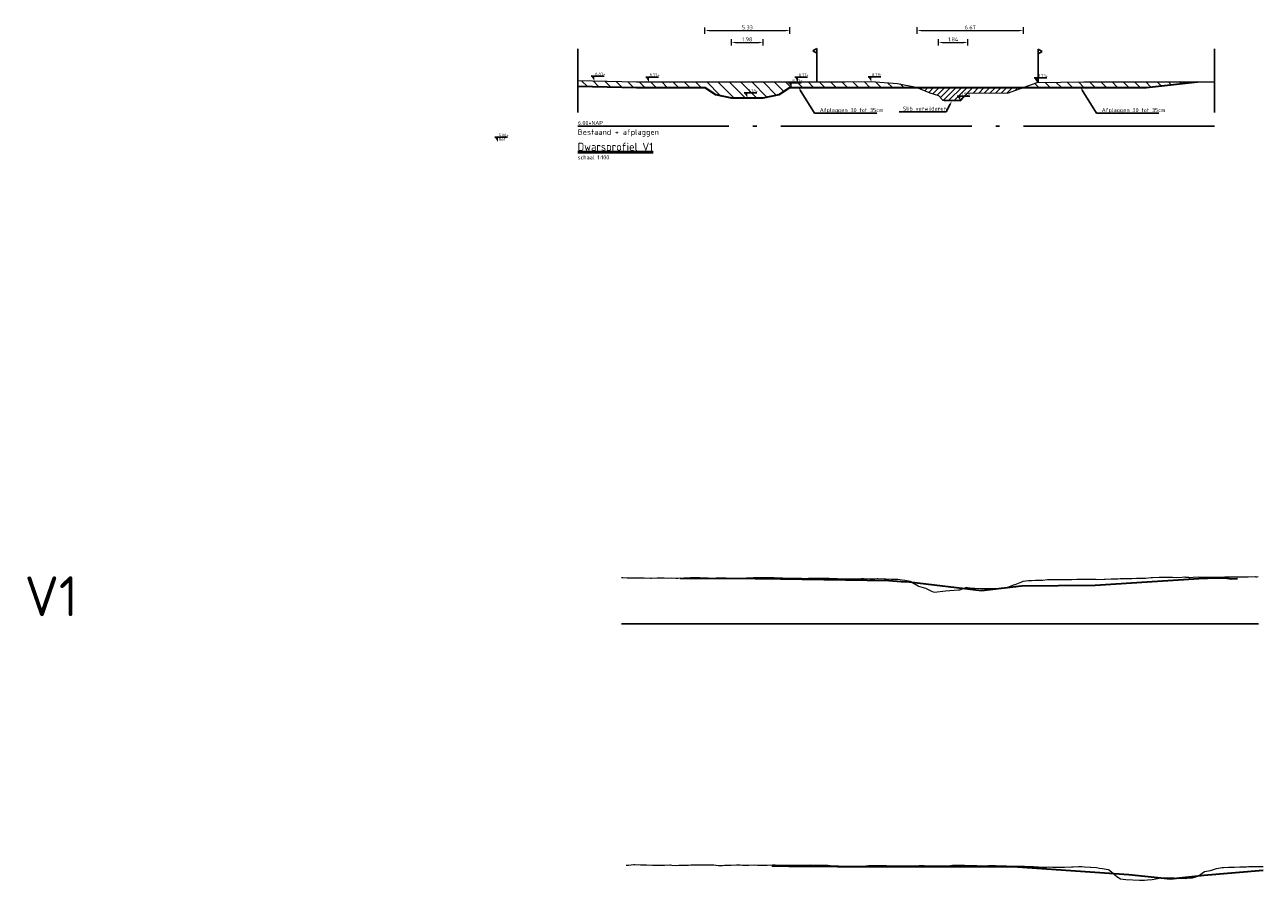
# Model space of a CAD drawing. Header units: metres. Extents: x 199581 to 207779, y 462378 to 466293.
# Tile 91 of 134: x 207181 to 207259, y 466068 to 466122. Entities that reach past the tile are written whole.
import ezdxf
from ezdxf import colors
from ezdxf.entities.mleader import LeaderData, LeaderLine
from ezdxf.math import Vec2, Vec3

# ---------------------------------------------------------------- set-up
doc = ezdxf.new("R2010")
doc.units = ezdxf.units.M
doc.linetypes.add('AL-NAP_LIJN', pattern=[15.25, 12, -1.5, 0.25, -1.5])
doc.linetypes.add('XX-AFBREEK', pattern=[7, 4, -1, 1, -1])
doc.layers.get('0').update_dxf_attribs({"lineweight": 25})
for name, color, linetype, lineweight in [('B-WE-GR-MAAIVELD-G-GRIJS', 253, 'GW-MAAIVELD', 13), ('B-WE-GW-MAAIVELD-GD', 93, 'Continuous', 18), ('N-WE-GW-MAAIVELD-GD', 90, 'GW-MAAIVELD', 35), ('N-WE-GW-ONTGRAVING-WERK-AD', 253, 'Continuous', 18), ('N-WE-GW-OPHOGING-WERK-AD', 82, 'Continuous', 18), ('N-WE-OG-TERREIN_ERF-SD', 212, 'Continuous', 25), ('X-XX-AL-AFBREEKLIJN-GD', 250, 'XX-AFBREEK', 25), ('X-XX-AL-DETAIL3-GD', 130, 'Continuous', 35), ('X-XX-AL-M', 7, 'Continuous', 18), ('X-XX-AL-NAP-GD', 253, 'AL-NAP_LIJN', 25), ('X-XX-AL-PEILMAAT-BEST-SD', 251, 'Continuous', 25), ('X-XX-AL-PEILMAAT-SD', 7, 'Continuous', 25), ('X-XX-AL-REFERENTIE-T25', 7, 'Continuous', 25), ('X-XX-AL-T25', 7, 'Continuous', 25), ('X-XX-AL-T50', 7, 'Continuous', 50)]:
    doc.layers.add(name, color=color, linetype=linetype, lineweight=lineweight)
doc.layers.add('C3D-PROFILE', color=7, linetype='Continuous')
doc.layers.add('N-WE-GW-GROND_SLIB-AD', color=40, linetype='Continuous', lineweight=18, transparency=0.4)
doc.styles.add('NLCS-ISO', font='NLCS-ISO.ttf')
doc.styles.add('NLCS-ISO-M100-T25', font='NLCS-ISO.ttf', dxfattribs={"height": 0.25})
doc.styles.add('NLCS-ISO-M1000-T25', font='NLCS-ISO.ttf', dxfattribs={"height": 2.5})
doc.styles.add('NLCS-ISO-M50-T25', font='NLCS-ISO.ttf', dxfattribs={"height": 0.125})
doc.styles.add('NLCS-ISO-M50-T50', font='NLCS-ISO.ttf', dxfattribs={"height": 0.25})
doc.linetypes.add('GW-MAAIVELD', pattern='A,12,[40,NLCS.SHX,S=1,R=0,X=0,Y=-0.5],12', length=24)
doc.dimstyles.new('NLCS-M100-T25-PIJL_L2_H2', dxfattribs={"dimscale": 0.1, "dimtxt": 2.5, "dimasz": 2.5, "dimexe": 2, "dimexo": 2, "dimgap": 0.7, "dimtad": 1, "dimzin": 0, "dimdsep": 46, "dimtxsty": 'NLCS-ISO-M100-T25', "dimcen": 0, "dimdle": 2, "dimclrd": 256, "dimclre": 256, "dimclrt": 256, "dimazin": 0, "dimtfac": 1, "dimtdec": 3, "dimtofl": 0, "dimtmove": 0, "dimatfit": 3, "dimfxl": 2, "dimfxlon": 1, "dimtfillclr": 256, "dimtolj": 1, "dimtzin": 0, "dimlwd": -1, "dimlwe": -1, "dimarcsym": 0})
pattern_1 = [(135, (-6712.0081, 3777.79694), (-0.3535533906, -0.3535533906), [])]

# ---------------------------------------------------------------- blocks, each defined once
blk = doc.blocks.new('*U5')
at = {"layer": 'X-XX-AL-DETAIL3-GD', "color": 130, "linetype": 'Continuous', "lineweight": 35}
for p, q in [((203747.472, 464397.776), (203752.184, 464397.741)), ((203752.184, 464397.741), (203753.768, 464397.736)), ((203753.768, 464397.736), (203760.583, 464397.632)), ((203760.583, 464397.632), (203761.352, 464397.572)), ((203761.352, 464397.572), (203761.862, 464397.547)), ((203761.862, 464397.547), (203766.406, 464397.005)), ((203773.537, 464397.341), (203780.389, 464397.772)), ((203780.389, 464397.772), (203780.584, 464397.768)), ((203780.584, 464397.768), (203781.328, 464397.802)), ((203781.328, 464397.802), (203781.662, 464397.799)), ((203781.662, 464397.799), (203782.091, 464397.736)), ((203782.091, 464397.736), (203782.466, 464397.756)), ((203766.406, 464397.005), (203768.899, 464397.293)), ((203768.899, 464397.293), (203773.537, 464397.341))]:
    blk.add_line(p, q, dxfattribs=at)
blk = doc.blocks.new('*U6')
at = {"layer": 'B-WE-GW-MAAIVELD-GD', "color": 93, "linetype": 'Continuous', "lineweight": 18}
for p, q in [((203743.781, 464397.808), (203743.873, 464397.805)), ((203743.873, 464397.805), (203744.145, 464397.792)), ((203744.145, 464397.792), (203744.305, 464397.792)), ((203744.305, 464397.792), (203744.652, 464397.8)), ((203744.652, 464397.8), (203744.737, 464397.8)), ((203744.737, 464397.8), (203745.16, 464397.802)), ((203745.16, 464397.802), (203745.169, 464397.802)), ((203745.169, 464397.802), (203745.221, 464397.8)), ((203745.221, 464397.8), (203745.601, 464397.78)), ((203745.601, 464397.78), (203745.668, 464397.779)), ((203745.668, 464397.779), (203746.033, 464397.792)), ((203746.033, 464397.792), (203746.175, 464397.797)), ((203746.175, 464397.797), (203746.465, 464397.786)), ((203746.465, 464397.786), (203746.683, 464397.781)), ((203746.683, 464397.781), (203746.897, 464397.782)), ((203746.897, 464397.782), (203747.19, 464397.777)), ((203747.19, 464397.777), (203747.328, 464397.78)), ((203747.328, 464397.78), (203747.698, 464397.788)), ((203747.698, 464397.788), (203748.115, 464397.805)), ((203748.115, 464397.805), (203748.206, 464397.81)), ((203748.206, 464397.81), (203748.624, 464397.808)), ((203748.624, 464397.808), (203748.713, 464397.807)), ((203748.713, 464397.807), (203749.056, 464397.79)), ((203749.056, 464397.79), (203749.221, 464397.782)), ((203749.221, 464397.782), (203749.488, 464397.78)), ((203749.488, 464397.78), (203749.729, 464397.786)), ((203749.729, 464397.786), (203749.92, 464397.795)), ((203749.92, 464397.795), (203750.236, 464397.791)), ((203750.236, 464397.791), (203750.352, 464397.786)), ((203750.352, 464397.786), (203750.744, 464397.78)), ((203750.744, 464397.78), (203750.783, 464397.781)), ((203750.783, 464397.781), (203751.008, 464397.769)), ((203751.008, 464397.769), (203751.215, 464397.76)), ((203751.215, 464397.76), (203751.252, 464397.762)), ((203751.252, 464397.762), (203751.647, 464397.797)), ((203751.647, 464397.797), (203751.759, 464397.799)), ((203751.759, 464397.799), (203752.079, 464397.807)), ((203752.079, 464397.807), (203752.267, 464397.81)), ((203752.267, 464397.81), (203752.511, 464397.807)), ((203752.511, 464397.807), (203752.774, 464397.803)), ((203752.774, 464397.803), (203752.943, 464397.803)), ((203752.943, 464397.803), (203753.282, 464397.81)), ((203753.282, 464397.81), (203753.375, 464397.811)), ((203753.375, 464397.811), (203753.79, 464397.786)), ((203753.79, 464397.786), (203753.806, 464397.785)), ((203753.806, 464397.785), (203753.902, 464397.783)), ((203753.902, 464397.783), (203754.238, 464397.776)), ((203754.238, 464397.776), (203754.297, 464397.777)), ((203754.297, 464397.777), (203754.67, 464397.78)), ((203754.67, 464397.78), (203754.805, 464397.778)), ((203754.805, 464397.778), (203755.102, 464397.769)), ((203755.102, 464397.769), (203755.313, 464397.76)), ((203755.313, 464397.76), (203755.534, 464397.768)), ((203755.534, 464397.768), (203755.82, 464397.773)), ((203755.82, 464397.773), (203755.966, 464397.771)), ((203755.966, 464397.771), (203756.328, 464397.768)), ((203756.328, 464397.768), (203756.398, 464397.769)), ((203756.398, 464397.769), (203756.795, 464397.763)), ((203756.795, 464397.763), (203756.83, 464397.763)), ((203756.83, 464397.763), (203756.836, 464397.763)), ((203756.836, 464397.763), (203757.261, 464397.751)), ((203757.261, 464397.751), (203757.343, 464397.747)), ((203757.343, 464397.747), (203757.693, 464397.723)), ((203757.693, 464397.723), (203757.851, 464397.728)), ((203757.851, 464397.728), (203758.125, 464397.729)), ((203758.125, 464397.729), (203758.358, 464397.722)), ((203758.358, 464397.722), (203758.557, 464397.727)), ((203758.557, 464397.727), (203758.866, 464397.745)), ((203758.866, 464397.745), (203758.989, 464397.745)), ((203758.989, 464397.745), (203759.374, 464397.725)), ((203759.374, 464397.725), (203759.421, 464397.724)), ((203759.421, 464397.724), (203759.689, 464397.737)), ((203759.689, 464397.737), (203759.853, 464397.743)), ((203759.853, 464397.743), (203759.881, 464397.744)), ((203759.881, 464397.744), (203760.285, 464397.732)), ((203760.285, 464397.732), (203760.389, 464397.726)), ((203760.389, 464397.726), (203760.716, 464397.711)), ((203760.716, 464397.711), (203760.897, 464397.711)), ((203760.897, 464397.711), (203761.148, 464397.708)), ((203761.148, 464397.708), (203761.404, 464397.676)), ((203761.404, 464397.676), (203761.58, 464397.654)), ((203761.58, 464397.654), (203761.912, 464397.579)), ((203761.912, 464397.579), (203762.012, 464397.53)), ((203768.922, 464397.538), (203769.019, 464397.578)), ((203769.019, 464397.578), (203769.354, 464397.617)), ((203769.354, 464397.617), (203769.526, 464397.633)), ((203769.526, 464397.633), (203769.786, 464397.641)), ((203769.786, 464397.641), (203770.034, 464397.646)), ((203770.034, 464397.646), (203770.218, 464397.649)), ((203770.218, 464397.649), (203770.542, 464397.678)), ((203770.542, 464397.678), (203770.649, 464397.685)), ((203770.649, 464397.685), (203771.049, 464397.693)), ((203771.049, 464397.693), (203771.081, 464397.693)), ((203771.081, 464397.693), (203771.263, 464397.693)), ((203771.263, 464397.693), (203771.513, 464397.693)), ((203771.513, 464397.693), (203771.557, 464397.692)), ((203771.557, 464397.692), (203771.945, 464397.687)), ((203771.945, 464397.687), (203772.065, 464397.694)), ((203772.065, 464397.694), (203772.377, 464397.707)), ((203772.377, 464397.707), (203772.572, 464397.704)), ((203772.572, 464397.704), (203772.809, 464397.7)), ((203772.809, 464397.7), (203773.08, 464397.704)), ((203773.08, 464397.704), (203773.241, 464397.704)), ((203773.241, 464397.704), (203773.588, 464397.698)), ((203773.588, 464397.698), (203773.672, 464397.696)), ((203773.672, 464397.696), (203774.095, 464397.707)), ((203774.095, 464397.707), (203774.104, 464397.707)), ((203774.104, 464397.707), (203774.156, 464397.709)), ((203774.156, 464397.709), (203774.536, 464397.72)), ((203774.536, 464397.72), (203774.603, 464397.719)), ((203774.603, 464397.719), (203774.968, 464397.738)), ((203774.968, 464397.738), (203775.11, 464397.742)), ((203775.11, 464397.742), (203775.4, 464397.75)), ((203775.4, 464397.75), (203775.618, 464397.758)), ((203775.618, 464397.758), (203775.832, 464397.757)), ((203775.832, 464397.757), (203776.126, 464397.763)), ((203776.126, 464397.763), (203776.264, 464397.768)), ((203776.264, 464397.768), (203776.633, 464397.779)), ((203776.633, 464397.779), (203776.696, 464397.781)), ((203776.696, 464397.781), (203777.05, 464397.806)), ((203777.05, 464397.806), (203777.127, 464397.811)), ((203777.127, 464397.811), (203777.141, 464397.812)), ((203777.141, 464397.812), (203777.559, 464397.826)), ((203777.559, 464397.826), (203777.649, 464397.829)), ((203777.649, 464397.829), (203777.776, 464397.831)), ((203777.776, 464397.831), (203778.156, 464397.841)), ((203778.156, 464397.841), (203778.392, 464397.831)), ((203778.392, 464397.831), (203778.664, 464397.82)), ((203778.664, 464397.82), (203779.007, 464397.839)), ((203779.007, 464397.839), (203779.172, 464397.845)), ((203779.172, 464397.845), (203779.204, 464397.843)), ((203779.204, 464397.843), (203779.296, 464397.831)), ((203779.296, 464397.831), (203779.358, 464397.832)), ((203779.358, 464397.832), (203779.403, 464397.825)), ((203779.403, 464397.825), (203779.437, 464397.819)), ((203779.437, 464397.819), (203779.463, 464397.807)), ((203779.463, 464397.807), (203779.484, 464397.816)), ((203779.484, 464397.816), (203779.679, 464397.825)), ((203779.679, 464397.825), (203780.004, 464397.846)), ((203780.004, 464397.846), (203780.73, 464397.841)), ((203780.73, 464397.841), (203781.182, 464397.842)), ((203781.182, 464397.842), (203781.678, 464397.85)), ((203781.678, 464397.85), (203781.823, 464397.85)), ((203781.823, 464397.85), (203781.957, 464397.853)), ((203781.957, 464397.853), (203782.369, 464397.858)), ((203782.369, 464397.858), (203782.462, 464397.857)), ((203782.462, 464397.857), (203782.55, 464397.852)), ((203782.55, 464397.852), (203782.623, 464397.849)), ((203782.623, 464397.849), (203782.694, 464397.848)), ((203782.694, 464397.848), (203782.763, 464397.851)), ((203782.763, 464397.851), (203783.145, 464397.856)), ((203783.145, 464397.856), (203783.577, 464397.865)), ((203783.577, 464397.865), (203783.628, 464397.861)), ((203783.628, 464397.861), (203783.677, 464397.862)), ((203783.677, 464397.862), (203783.781, 464397.865)), ((203762.012, 464397.53), (203762.42, 464397.282)), ((203762.42, 464397.282), (203762.444, 464397.27)), ((203762.444, 464397.27), (203762.582, 464397.23)), ((203762.582, 464397.23), (203762.876, 464397.146)), ((203762.876, 464397.146), (203762.927, 464397.125)), ((203762.927, 464397.125), (203763.308, 464396.924)), ((203763.308, 464396.924), (203763.435, 464396.895)), ((203763.435, 464396.895), (203764.139, 464396.971)), ((203764.139, 464396.971), (203764.958, 464397.033)), ((203764.958, 464397.033), (203765.035, 464397.047)), ((203765.035, 464397.047), (203765.465, 464397.196)), ((203765.465, 464397.196), (203765.467, 464397.196)), ((203765.467, 464397.196), (203765.476, 464397.195)), ((203765.476, 464397.195), (203765.899, 464397.15)), ((203765.899, 464397.15), (203765.973, 464397.152)), ((203765.973, 464397.152), (203766.331, 464397.13)), ((203766.331, 464397.13), (203766.481, 464397.128)), ((203766.481, 464397.128), (203766.694, 464397.13)), ((203766.694, 464397.13), (203766.988, 464397.128)), ((203766.988, 464397.128), (203767.194, 464397.128)), ((203767.194, 464397.128), (203767.496, 464397.144)), ((203767.496, 464397.144), (203767.626, 464397.154)), ((203767.626, 464397.154), (203768.004, 464397.187)), ((203768.004, 464397.187), (203768.058, 464397.197)), ((203768.058, 464397.197), (203768.369, 464397.326)), ((203768.369, 464397.326), (203768.49, 464397.371)), ((203768.49, 464397.371), (203768.511, 464397.379)), ((203768.511, 464397.379), (203768.922, 464397.538))]:
    blk.add_line(p, q, dxfattribs=at)
blk = doc.blocks.new('*U7')
at = {"layer": 'X-XX-AL-DETAIL3-GD', "color": 130, "linetype": 'Continuous', "lineweight": 35}
for p, q in [((203753.239, 464379.707), (203754.299, 464379.698)), ((203754.299, 464379.698), (203757.356, 464379.674)), ((203757.356, 464379.674), (203757.564, 464379.671)), ((203757.564, 464379.671), (203764.665, 464379.673)), ((203764.665, 464379.673), (203766.223, 464379.665)), ((203766.223, 464379.665), (203768.659, 464379.658)), ((203768.659, 464379.658), (203775.649, 464379.167)), ((203775.649, 464379.167), (203778.27, 464378.898)), ((203778.27, 464378.898), (203780.352, 464379.13)), ((203780.352, 464379.13), (203784.088, 464379.441))]:
    blk.add_line(p, q, dxfattribs=at)
blk = doc.blocks.new('*U8')
at = {"layer": 'B-WE-GW-MAAIVELD-GD', "color": 93, "linetype": 'Continuous', "lineweight": 18}
for p, q in [((203744.088, 464379.763), (203744.23, 464379.767)), ((203744.23, 464379.767), (203744.564, 464379.79)), ((203744.564, 464379.79), (203744.607, 464379.793)), ((203744.607, 464379.793), (203744.626, 464379.792)), ((203744.626, 464379.792), (203744.984, 464379.782)), ((203744.984, 464379.782), (203745.177, 464379.777)), ((203745.177, 464379.777), (203745.361, 464379.77)), ((203745.361, 464379.77), (203745.727, 464379.755)), ((203745.727, 464379.755), (203745.737, 464379.755)), ((203745.737, 464379.755), (203745.759, 464379.754)), ((203745.759, 464379.754), (203746.114, 464379.754)), ((203746.114, 464379.754), (203746.278, 464379.756)), ((203746.278, 464379.756), (203746.491, 464379.758)), ((203746.491, 464379.758), (203746.828, 464379.769)), ((203746.828, 464379.769), (203746.868, 464379.769)), ((203746.868, 464379.769), (203746.954, 464379.766)), ((203746.954, 464379.766), (203747.245, 464379.747)), ((203747.245, 464379.747), (203747.379, 464379.748)), ((203747.379, 464379.748), (203747.622, 464379.755)), ((203747.622, 464379.755), (203747.929, 464379.761)), ((203747.929, 464379.761), (203747.999, 464379.763)), ((203747.999, 464379.763), (203748.149, 464379.769)), ((203748.149, 464379.769), (203748.376, 464379.779)), ((203748.376, 464379.779), (203748.48, 464379.78)), ((203748.48, 464379.78), (203748.752, 464379.773)), ((203748.752, 464379.773), (203749.03, 464379.78)), ((203749.03, 464379.78), (203749.129, 464379.778)), ((203749.129, 464379.778), (203749.344, 464379.778)), ((203749.344, 464379.778), (203749.506, 464379.773)), ((203749.506, 464379.773), (203749.581, 464379.77)), ((203749.581, 464379.77), (203749.883, 464379.746)), ((203749.883, 464379.746), (203750.132, 464379.746)), ((203750.132, 464379.746), (203750.26, 464379.756)), ((203750.26, 464379.756), (203750.538, 464379.762)), ((203750.538, 464379.762), (203750.637, 464379.764)), ((203750.637, 464379.764), (203750.682, 464379.763)), ((203750.682, 464379.763), (203751.014, 464379.773)), ((203751.014, 464379.773), (203751.233, 464379.773)), ((203751.233, 464379.773), (203751.39, 464379.764)), ((203751.39, 464379.764), (203751.733, 464379.754)), ((203751.733, 464379.754), (203751.767, 464379.754)), ((203751.767, 464379.754), (203751.783, 464379.754)), ((203751.783, 464379.754), (203752.144, 464379.77)), ((203752.144, 464379.77), (203752.334, 464379.764)), ((203752.334, 464379.764), (203752.521, 464379.751)), ((203752.521, 464379.751), (203752.884, 464379.749)), ((203752.884, 464379.749), (203752.898, 464379.75)), ((203752.898, 464379.75), (203752.928, 464379.752)), ((203752.928, 464379.752), (203753.275, 464379.77)), ((203753.275, 464379.77), (203753.435, 464379.77)), ((203753.435, 464379.77), (203753.652, 464379.759)), ((203753.652, 464379.759), (203753.985, 464379.753)), ((203753.985, 464379.753), (203754.029, 464379.754)), ((203754.029, 464379.754), (203754.123, 464379.751)), ((203754.123, 464379.751), (203754.405, 464379.754)), ((203754.405, 464379.754), (203754.536, 464379.752)), ((203754.536, 464379.752), (203754.782, 464379.75)), ((203754.782, 464379.75), (203755.086, 464379.752)), ((203755.086, 464379.752), (203755.159, 464379.753)), ((203755.159, 464379.753), (203755.318, 464379.759)), ((203755.318, 464379.759), (203755.536, 464379.765)), ((203755.536, 464379.765), (203755.637, 464379.77)), ((203755.637, 464379.77), (203755.913, 464379.766)), ((203755.913, 464379.766), (203756.187, 464379.759)), ((203756.187, 464379.759), (203756.29, 464379.76)), ((203756.29, 464379.76), (203756.512, 464379.756)), ((203756.512, 464379.756), (203756.667, 464379.756)), ((203756.667, 464379.756), (203756.738, 464379.748)), ((203756.738, 464379.748), (203757.044, 464379.723)), ((203757.044, 464379.723), (203757.288, 464379.713)), ((203757.288, 464379.713), (203757.42, 464379.713)), ((203757.42, 464379.713), (203757.707, 464379.702)), ((203757.707, 464379.702), (203757.797, 464379.702)), ((203757.797, 464379.702), (203757.839, 464379.702)), ((203757.839, 464379.702), (203758.174, 464379.698)), ((203758.174, 464379.698), (203758.389, 464379.689)), ((203758.389, 464379.689), (203758.551, 464379.705)), ((203758.551, 464379.705), (203758.902, 464379.701)), ((203758.902, 464379.701), (203758.928, 464379.701)), ((203758.928, 464379.701), (203758.94, 464379.701)), ((203758.94, 464379.701), (203759.305, 464379.729)), ((203759.305, 464379.729), (203759.49, 464379.742)), ((203759.49, 464379.742), (203759.682, 464379.741)), ((203759.682, 464379.741), (203760.041, 464379.742)), ((203760.041, 464379.742), (203760.059, 464379.743)), ((203760.059, 464379.743), (203760.097, 464379.742)), ((203760.097, 464379.742), (203760.435, 464379.734)), ((203760.435, 464379.734), (203760.591, 464379.717)), ((203760.591, 464379.717), (203760.812, 464379.707)), ((203760.812, 464379.707), (203761.142, 464379.714)), ((203761.142, 464379.714), (203761.292, 464379.715)), ((203761.292, 464379.715), (203761.693, 464379.723)), ((203761.693, 464379.723), (203761.943, 464379.726)), ((203761.943, 464379.726), (203762.243, 464379.723)), ((203762.243, 464379.723), (203762.32, 464379.725)), ((203762.32, 464379.725), (203762.486, 464379.729)), ((203762.486, 464379.729), (203762.697, 464379.738)), ((203762.697, 464379.738), (203762.794, 464379.733)), ((203762.794, 464379.733), (203763.074, 464379.715)), ((203763.074, 464379.715), (203763.344, 464379.712)), ((203763.344, 464379.712), (203763.45, 464379.713)), ((203763.45, 464379.713), (203763.681, 464379.719)), ((203763.681, 464379.719), (203763.827, 464379.723)), ((203763.827, 464379.723), (203763.895, 464379.72)), ((203763.895, 464379.72), (203764.204, 464379.706)), ((203764.204, 464379.706), (203764.445, 464379.734)), ((203764.445, 464379.734), (203764.581, 464379.749)), ((203764.581, 464379.749), (203764.876, 464379.75)), ((203764.876, 464379.75), (203764.958, 464379.751)), ((203764.958, 464379.751), (203764.996, 464379.751)), ((203764.996, 464379.751), (203765.335, 464379.756)), ((203765.335, 464379.756), (203765.546, 464379.739)), ((203765.546, 464379.739), (203765.712, 464379.727)), ((203765.712, 464379.727), (203766.071, 464379.727)), ((203766.071, 464379.727), (203766.089, 464379.727)), ((203766.089, 464379.727), (203766.097, 464379.727)), ((203766.097, 464379.727), (203766.465, 464379.721)), ((203766.465, 464379.721), (203766.647, 464379.721)), ((203766.647, 464379.721), (203766.842, 464379.728)), ((203766.842, 464379.728), (203767.198, 464379.735)), ((203767.198, 464379.735), (203767.219, 464379.735)), ((203767.219, 464379.735), (203767.266, 464379.732)), ((203767.266, 464379.732), (203767.596, 464379.715)), ((203767.596, 464379.715), (203767.748, 464379.716)), ((203767.748, 464379.716), (203767.973, 464379.715)), ((203767.973, 464379.715), (203768.299, 464379.695)), ((203768.299, 464379.695), (203768.35, 464379.694)), ((203768.35, 464379.694), (203768.46, 464379.697)), ((203768.46, 464379.697), (203768.727, 464379.705)), ((203768.727, 464379.705), (203768.849, 464379.704)), ((203768.849, 464379.704), (203769.104, 464379.693)), ((203769.104, 464379.693), (203769.4, 464379.683)), ((203769.4, 464379.683), (203769.48, 464379.675)), ((203769.48, 464379.675), (203769.655, 464379.668)), ((203769.655, 464379.668), (203769.857, 464379.654)), ((203769.857, 464379.654), (203769.95, 464379.652)), ((203769.95, 464379.652), (203770.234, 464379.643)), ((203771.602, 464379.634), (203772.045, 464379.657)), ((203772.045, 464379.657), (203772.152, 464379.663)), ((203772.152, 464379.663), (203772.495, 464379.672)), ((203772.495, 464379.672), (203772.703, 464379.667)), ((203772.703, 464379.667), (203772.872, 464379.652)), ((203772.872, 464379.652), (203773.24, 464379.634)), ((203782.671, 464379.649), (203782.798, 464379.655)), ((203782.798, 464379.655), (203783.048, 464379.66)), ((203783.048, 464379.66), (203783.163, 464379.667)), ((203783.163, 464379.667), (203783.425, 464379.668)), ((203783.425, 464379.668), (203783.714, 464379.675)), ((203783.714, 464379.675), (203783.802, 464379.679)), ((203783.802, 464379.679), (203783.993, 464379.677)), ((203783.993, 464379.677), (203784.088, 464379.677)), ((203770.234, 464379.643), (203770.501, 464379.643)), ((203770.501, 464379.643), (203770.611, 464379.649)), ((203770.611, 464379.649), (203770.85, 464379.638)), ((203770.85, 464379.638), (203770.988, 464379.637)), ((203770.988, 464379.637), (203771.051, 464379.633)), ((203771.051, 464379.633), (203771.365, 464379.631)), ((203771.365, 464379.631), (203771.602, 464379.634)), ((203773.24, 464379.634), (203773.249, 464379.634)), ((203773.249, 464379.634), (203773.254, 464379.634)), ((203773.254, 464379.634), (203773.626, 464379.603)), ((203773.626, 464379.603), (203773.804, 464379.58)), ((203773.804, 464379.58), (203774.003, 464379.555)), ((203774.003, 464379.555), (203774.355, 464379.494)), ((203774.355, 464379.494), (203774.38, 464379.484)), ((203774.38, 464379.484), (203774.434, 464379.435)), ((203774.434, 464379.435), (203774.757, 464379.168)), ((203774.757, 464379.168), (203774.905, 464379.045)), ((203774.905, 464379.045), (203775.133, 464378.902)), ((203775.133, 464378.902), (203775.456, 464378.864)), ((203777.107, 464378.867), (203777.349, 464378.899)), ((203777.349, 464378.899), (203777.658, 464378.968)), ((203777.658, 464378.968), (203777.772, 464378.973)), ((203777.772, 464378.973), (203778.019, 464378.971)), ((203778.019, 464378.971), (203778.148, 464378.971)), ((203778.148, 464378.971), (203778.208, 464378.97)), ((203778.208, 464378.97), (203778.525, 464378.957)), ((203778.525, 464378.957), (203778.759, 464378.931)), ((203778.759, 464378.931), (203778.902, 464378.945)), ((203778.902, 464378.945), (203779.214, 464378.93)), ((203779.214, 464378.93), (203779.279, 464378.933)), ((203779.279, 464378.933), (203779.309, 464378.933)), ((203779.309, 464378.933), (203779.656, 464378.96)), ((203779.656, 464378.96), (203779.86, 464379.017)), ((203779.86, 464379.017), (203780.033, 464379.089)), ((203780.033, 464379.089), (203780.408, 464379.352)), ((203780.408, 464379.352), (203780.41, 464379.353)), ((203780.41, 464379.353), (203780.787, 464379.423)), ((203780.41, 464379.353), (203780.41, 464379.353)), ((203780.787, 464379.423), (203780.961, 464379.479)), ((203780.961, 464379.479), (203781.163, 464379.542)), ((203781.163, 464379.542), (203781.511, 464379.604)), ((203781.511, 464379.604), (203781.54, 464379.609)), ((203781.54, 464379.609), (203781.603, 464379.612)), ((203781.603, 464379.612), (203781.917, 464379.634)), ((203781.917, 464379.634), (203782.062, 464379.635)), ((203782.062, 464379.635), (203782.294, 464379.635)), ((203782.294, 464379.635), (203782.612, 464379.648)), ((203782.612, 464379.648), (203782.671, 464379.649)), ((203775.456, 464378.864), (203776.328, 464378.822)), ((203776.328, 464378.822), (203776.508, 464378.827)), ((203776.508, 464378.827), (203776.607, 464378.813)), ((203776.607, 464378.813), (203776.641, 464378.821)), ((203776.641, 464378.821), (203776.824, 464378.829)), ((203776.824, 464378.829), (203777.107, 464378.867))]:
    blk.add_line(p, q, dxfattribs=at)
blk = doc.blocks.new('*D77')
at = {"layer": 'X-XX-AL-M', "transparency": 16777216}
for p, q in [((207225.537, 466120.302), (207225.537, 466120.702)), ((207225.787, 466120.502), (207227.271, 466120.502)), ((207227.521, 466120.302), (207227.521, 466120.702))]:
    blk.add_line(p, q, dxfattribs=at)
for points in [[(207225.787, 466120.544), (207225.787, 466120.46), (207225.537, 466120.502)], [(207227.271, 466120.544), (207227.271, 466120.46), (207227.521, 466120.502)]]:
    blk.add_solid(points, dxfattribs=at)
at = {"layer": 'X-XX-AL-M', "transparency": 16777216, "insert": (207226.529, 466120.697), "char_height": 0.25, "attachment_point": 5, "style": 'NLCS-ISO-M100-T25'}
blk.add_mtext('\\A1;1.98', dxfattribs=at)
blk = doc.blocks.new('*D78')
at = {"layer": 'X-XX-AL-M', "transparency": 16777216}
for p, q in [((207223.873, 466121.051), (207223.873, 466121.451)), ((207224.123, 466121.251), (207228.95, 466121.252)), ((207229.2, 466121.052), (207229.2, 466121.452))]:
    blk.add_line(p, q, dxfattribs=at)
for points in [[(207224.123, 466121.293), (207224.123, 466121.21), (207223.873, 466121.251)], [(207228.95, 466121.294), (207228.95, 466121.21), (207229.2, 466121.252)]]:
    blk.add_solid(points, dxfattribs=at)
at = {"layer": 'X-XX-AL-M', "transparency": 16777216, "insert": (207226.537, 466121.447), "char_height": 0.25, "attachment_point": 5, "rotation": 0.00977, "style": 'NLCS-ISO-M100-T25'}
blk.add_mtext('\\A1;5.33', dxfattribs=at)
blk = doc.blocks.new('*D79')
at = {"layer": 'X-XX-AL-M', "transparency": 16777216}
for p, q in [((207238.536, 466120.302), (207238.536, 466120.702)), ((207238.786, 466120.502), (207240.125, 466120.502)), ((207240.375, 466120.302), (207240.375, 466120.702))]:
    blk.add_line(p, q, dxfattribs=at)
for points in [[(207238.786, 466120.544), (207238.786, 466120.46), (207238.536, 466120.502)], [(207240.125, 466120.544), (207240.125, 466120.46), (207240.375, 466120.502)]]:
    blk.add_solid(points, dxfattribs=at)
at = {"layer": 'X-XX-AL-M', "transparency": 16777216, "insert": (207239.455, 466120.697), "char_height": 0.25, "attachment_point": 5, "style": 'NLCS-ISO-M100-T25'}
blk.add_mtext('\\A1;1.84', dxfattribs=at)
blk = doc.blocks.new('*D80')
at = {"layer": 'X-XX-AL-M', "transparency": 16777216}
for p, q in [((207237.199, 466121.052), (207237.199, 466121.452)), ((207237.449, 466121.252), (207243.62, 466121.252)), ((207243.87, 466121.052), (207243.87, 466121.452))]:
    blk.add_line(p, q, dxfattribs=at)
for points in [[(207237.449, 466121.294), (207237.449, 466121.21), (207237.199, 466121.252)], [(207243.62, 466121.294), (207243.62, 466121.21), (207243.87, 466121.252)]]:
    blk.add_solid(points, dxfattribs=at)
at = {"layer": 'X-XX-AL-M', "transparency": 16777216, "insert": (207240.535, 466121.447), "char_height": 0.25, "attachment_point": 5, "style": 'NLCS-ISO-M100-T25'}
blk.add_mtext('\\A1;6.67', dxfattribs=at)
blk = doc.blocks.new('SOG-ERFGRENS_RECHTS-D')
for p, q in [((0.43, 3.25), (0, 3.5)), ((0, 3), (0, 3.5)), ((0.43, 3.25), (0, 3)), ((0, 0), (0, 3))]:
    blk.add_line(p, q)
blk = doc.blocks.new('SOG-ERFGRENS_LINKS-D')
for p, q in [((-0.43, 3.25), (0, 3.5)), ((-0.43, 3.25), (0, 3)), ((0, 3), (0, 3.5)), ((0, 0), (0, 3))]:
    blk.add_line(p, q)
blk = doc.blocks.new('SAL-PEILMAAT_INFRACAD_R01-SOD')
blk.add_line((-2, 3), (6, 3))
blk.add_solid([(-2, 3), (0, 3), (0, 0)])
at = {"style": 'NLCS-ISO'}
for tag, p in [('...', (0.4, 3.4)), ('REF', (0.4, 0.8))]:
    blk.add_attdef(tag, p, '', height=1.8, dxfattribs=at)
blk = doc.blocks.new('SAL-PEILMAAT_INFRACAD_H01-SOD')
blk.add_line((-2, 3), (6, 3))
blk.add_solid([(-2, 3), (0, 3), (0, 0)])
at = {"style": 'NLCS-ISO'}
blk.add_attdef('...', (0.4, 3.4), '', height=1.8, dxfattribs=at)

msp = doc.modelspace()

# ---------------------------------------------------------------- hatches: boundary and pattern name
at = {"layer": 'N-WE-GW-GROND_SLIB-AD'}
h = msp.add_hatch(color=256, dxfattribs=at)
h.dxf.hatch_style = 1
h.paths.add_polyline_path([(207239.967, 466116.896), (207238.79, 466116.889), (207238.806, 466116.871), (207238.893, 466116.854), (207239.91, 466116.835)])
at = {"layer": 'N-WE-GW-ONTGRAVING-WERK-AD'}
h = msp.add_hatch(dxfattribs=at)
h.set_pattern_fill('AGW-WERK_ONTGRAVEN-SO', color=256, scale=0.1, pattern_type=2)
h.set_pattern_definition(pattern_1)
h.paths.add_polyline_path([(207223.458, 466118.024), (207219.582, 466118.024), (207215.879, 466118.106), (207215.879, 466117.756), (207219.578, 466117.674), (207223.874, 466117.674), (207224.537, 466117.232), (207225.537, 466117.032), (207227.521, 466117.029), (207228.537, 466117.232), (207229.201, 466117.675), (207232.686, 466117.679), (207237.199, 466117.674), (207237.143, 466117.698), (207235.961, 466117.935), (207234.318, 466118.047), (207232.686, 466118.029), (207227.773, 466118.024)])
h = msp.add_hatch(dxfattribs=at)
h.set_pattern_fill('AGW-WERK_ONTGRAVEN-SO', color=256, scale=0.1, pattern_type=2)
h.set_pattern_definition(pattern_1)
h.paths.add_polyline_path([(207247.668, 466118.027), (207244.738, 466117.98), (207243.87, 466117.674), (207251.597, 466117.674), (207254.795, 466118.027)])
at = {"layer": 'N-WE-GW-OPHOGING-WERK-AD'}
h = msp.add_hatch(dxfattribs=at)
h.set_pattern_fill('AGW-WERK_AANVULLEN-SO', color=256, scale=0.05, pattern_type=2)
h.set_pattern_definition([(45, (-6712.00808, 3777.79694), (-0.1767766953, 0.1767766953), [])])
h.paths.add_polyline_path([(207237.199, 466117.674), (207238.004, 466117.338), (207238.536, 466117.179), (207238.79, 466116.889), (207239.967, 466116.896), (207240.375, 466117.33), (207242.88, 466117.325), (207243.87, 466117.674)])

# ---------------------------------------------------------------- linework, layer by layer
at = {"flags": 128}
msp.add_lwpolyline([(207218.625, 466084.023), (207258.625, 466084.023)], dxfattribs=at)
at = {"layer": 'B-WE-GR-MAAIVELD-G-GRIJS'}
msp.add_line((207238.79, 466116.889), (207239.967, 466116.896), dxfattribs=at)
msp.add_lwpolyline([(207215.879, 466118.106), (207219.582, 466118.024), (207223.458, 466118.024), (207227.773, 466118.024), (207232.686, 466118.029), (207234.318, 466118.047), (207235.961, 466117.935), (207237.143, 466117.698), (207238.004, 466117.338), (207238.536, 466117.179), (207238.806, 466116.871), (207238.893, 466116.854), (207239.91, 466116.835), (207240.375, 466117.33), (207242.88, 466117.325), (207244.738, 466117.98), (207247.668, 466118.027), (207255.879, 466118.027)], dxfattribs=at)
at = {"layer": 'N-WE-GW-MAAIVELD-GD', "flags": 128}
msp.add_lwpolyline([(207215.879, 466117.756), (207219.578, 466117.674), (207223.874, 466117.674), (207224.537, 466117.232), (207225.537, 466117.032), (207227.521, 466117.029), (207228.537, 466117.232), (207229.201, 466117.675), (207232.686, 466117.679), (207237.199, 466117.674), (207243.87, 466117.674), (207251.597, 466117.674), (207254.795, 466118.027)], dxfattribs=at)
at = {"layer": 'X-XX-AL-AFBREEKLIJN-GD', "flags": 128}
for points in [[(207215.879, 466120.106), (207215.879, 466116.106)], [(207255.879, 466120.106), (207255.879, 466116.106)]]:
    msp.add_lwpolyline(points, dxfattribs=at)
at = {"layer": 'X-XX-AL-NAP-GD', "flags": 128}
msp.add_lwpolyline([(207255.879, 466115.252), (207215.879, 466115.252)], dxfattribs=at)

# ---------------------------------------------------------------- block references
at = {"layer": 'C3D-PROFILE', "color": 7, "linetype": 'Continuous', "lineweight": -3}
for name in ['*U6', '*U5', '*U8', '*U7']:
    msp.add_blockref(name, (3474.843, 1689.109), dxfattribs=at)
at = {"layer": 'N-WE-OG-TERREIN_ERF-SD', "xscale": 0.6, "yscale": 0.6, "zscale": 0.6}
for name, p in [('SOG-ERFGRENS_LINKS-D', (207230.906, 466118.027)), ('SOG-ERFGRENS_RECHTS-D', (207244.796, 466117.981))]:
    msp.add_blockref(name, p, dxfattribs=at)
at = {"layer": 'X-XX-AL-PEILMAAT-BEST-SD', "xscale": 0.1, "yscale": 0.1, "zscale": 0.1}
for p, values in [((207216.935, 466118.083), {'...': '8.83+'}), ((207220.352, 466118.024), {'...': '8.77+'}), ((207229.719, 466118.024), {'...': '8.77+'}), ((207234.318, 466118.047), {'...': '8.79+'}), ((207244.738, 466117.98), {'...': '8.73+'}), ((207239.91, 466116.835), {'...': '7.58+'})]:
    msp.add_blockref('SAL-PEILMAAT_INFRACAD_H01-SOD', p, dxfattribs=at).add_auto_attribs(values)
at = {"layer": 'X-XX-AL-PEILMAAT-SD', "xscale": 0.1, "yscale": 0.1, "zscale": 0.1}
for name, p, values in [('SAL-PEILMAAT_INFRACAD_H01-SOD', (207229.32, 466117.675), {'...': '8.42+'}), ('SAL-PEILMAAT_INFRACAD_H01-SOD', (207226.537, 466117.031), {'...': '7.78+'}), ('SAL-PEILMAAT_INFRACAD_R01-SOD', (207210.879, 466114.252), {'...': '5.00+', 'REF': 'Ref'})]:
    msp.add_blockref(name, p, dxfattribs=at).add_auto_attribs(values)

# ---------------------------------------------------------------- texts
at = {"insert": (207181.154, 466086.994), "char_height": 2.5, "attachment_point": 1, "style": 'NLCS-ISO'}
msp.add_mtext_dynamic_manual_height_columns('V1', width=15.30213, gutter_width=12.5, heights=[0], dxfattribs=at)
at = {"layer": 'X-XX-AL-REFERENTIE-T25', "insert": (207215.879, 466115.052), "char_height": 0.35, "attachment_point": 1, "style": 'NLCS-ISO-M1000-T25'}
msp.add_mtext_dynamic_manual_height_columns('Bestaand + afplaggen', width=5.96971, gutter_width=12.5, heights=[0], dxfattribs=at)
at = {"layer": 'X-XX-AL-T25', "char_height": 0.25, "attachment_point": 1}
for s, width, insert, style in [('6.00+NAP', 2.46829, (207215.893, 466115.578), 'NLCS-ISO-M100-T25'), ('schaal 1:100', 2.05218, (207215.879, 466113.413), 'NLCS-ISO-M50-T25')]:
    msp.add_mtext_dynamic_manual_height_columns(s, width=width, gutter_width=1.25, heights=[0], dxfattribs=dict(at, insert=insert, style=style))
at = {"layer": 'X-XX-AL-T50', "insert": (207215.879, 466114.207), "char_height": 0.5, "attachment_point": 1, "style": 'NLCS-ISO-M50-T50'}
msp.add_mtext_dynamic_manual_height_columns('{\\LDwarsprofiel V1}', width=18.27556, gutter_width=2.5, heights=[0], dxfattribs=at)

# ---------------------------------------------------------------- dimensions: what is measured, and where the dimension line sits
at = {"layer": 'X-XX-AL-M'}
dim = msp.add_aligned_dim(p1=(207223.874, 466117.674), p2=(207229.201, 466117.675), distance=3.577, dimstyle='NLCS-M100-T25-PIJL_L2_H2', dxfattribs=at)
dim.commit()
dim.dimension.update_dxf_attribs({"geometry": '*D78', "text_midpoint": (207226.537, 466121.447)})
for base, p1, p2, picture, middle in [((207243.87, 466121.252), (207237.199, 466117.674), (207243.87, 466117.674), '*D80', (207240.535, 466121.447)), ((207227.521, 466120.502), (207225.537, 466117.032), (207227.521, 466117.029), '*D77', (207226.529, 466120.697)), ((207240.375, 466120.502), (207238.536, 466117.179), (207240.375, 466117.33), '*D79', (207239.455, 466120.697))]:
    dim = msp.add_linear_dim(base=base, p1=p1, p2=p2, dimstyle='NLCS-M100-T25-PIJL_L2_H2', dxfattribs=at)
    dim.commit()
    dim.dimension.update_dxf_attribs({"geometry": picture, "text_midpoint": middle})

# ---------------------------------------------------------------- leaders
at = {"layer": 'X-XX-AL-REFERENTIE-T25'}
ml = msp.add_multileader_mtext('Standard', dxfattribs=at)
ml.set_content('Afplaggen 30 tot 35cm', color=256, style='NLCS-ISO-M100-T25')
ml.set_leader_properties(color=256, linetype='ByLayer', lineweight=-1)
ml.build(insert=Vec2(0, 0))
ml.multileader.update_dxf_attribs({"text_left_attachment_type": 5, "text_right_attachment_type": 5, "dogleg_length": 0.25, "arrow_head_size": 0.25})
ctx = ml.context
ctx.base_point, ctx.char_height, ctx.arrow_head_size, ctx.landing_gap_size, ctx.plane_origin = Vec3(207230.994, 466116.056), 0.25, 0.25, 0.09, Vec3(207229.73, 466117.731)
ctx.left_attachment, ctx.right_attachment = 5, 5
notes = []
notes.append((ctx, [(1, (1, 1, 0), (207230.744, 466116.056), (1, 0), 0.25, [(0, [(207229.73, 466117.731)], 0, [])])]))
ctx.mtext.insert, ctx.mtext.flow_direction = Vec3(207231.084, 466116.381), 5
ml = msp.add_multileader_mtext('Standard', dxfattribs=at)
ml.set_content('Afplaggen 30 tot 35cm', color=256, style='NLCS-ISO-M100-T25')
ml.set_leader_properties(color=256, linetype='ByLayer', lineweight=-1)
ml.build(insert=Vec2(0, 0))
ml.multileader.update_dxf_attribs({"text_left_attachment_type": 5, "text_right_attachment_type": 5, "dogleg_length": 0.25, "arrow_head_size": 0.25})
ctx = ml.context
ctx.base_point, ctx.char_height, ctx.arrow_head_size, ctx.landing_gap_size, ctx.plane_origin = Vec3(207248.701, 466116.056), 0.25, 0.25, 0.09, Vec3(207247.437, 466117.731)
ctx.left_attachment, ctx.right_attachment = 5, 5
notes.append((ctx, [(1, (1, 1, 0), (207248.451, 466116.056), (1, 0), 0.25, [(0, [(207247.437, 466117.731)], 0, [])])]))
ctx.mtext.insert, ctx.mtext.flow_direction = Vec3(207248.791, 466116.381), 5
ml = msp.add_multileader_mtext('Standard', dxfattribs=at)
ml.set_content('Slib verwijderen', color=256, style='NLCS-ISO-M100-T25')
ml.set_leader_properties(color=256, linetype='ByLayer', lineweight=-1)
ml.build(insert=Vec2(0, 0))
ml.multileader.update_dxf_attribs({"text_left_attachment_type": 5, "text_right_attachment_type": 5, "dogleg_length": 0.25, "arrow_head_size": 0.25})
ctx = ml.context
ctx.base_point, ctx.char_height, ctx.arrow_head_size, ctx.landing_gap_size, ctx.plane_origin = Vec3(207236.208, 466116.15), 0.25, 0.25, 0.09, Vec3(207247.727, 466117.826)
ctx.left_attachment, ctx.right_attachment = 5, 5
notes.append((ctx, [(1, (1, 1, 0), (207239.013, 466116.15), (-1, 0), 0.25, [(0, [(207239.391, 466116.841)], 0, [])])]))
ctx.mtext.insert, ctx.mtext.flow_direction = Vec3(207236.298, 466116.475), 5
for ctx, leaders in notes:
    for number, flags, end, landing, length, lines in leaders:
        leader = LeaderData()
        leader.index, (leader.has_last_leader_line, leader.has_dogleg_vector, leader.attachment_direction) = number, flags
        leader.last_leader_point, leader.dogleg_vector, leader.dogleg_length = Vec3(end), Vec3(landing), length
        for number, points, colour, breaks in lines:
            line = LeaderLine()
            line.index, line.vertices, line.color, line.breaks = number, Vec3.list(points), colors.encode_raw_color(colour), breaks
            leader.lines.append(line)
        ctx.leaders.append(leader)

doc.saveas('drawing.dxf')
